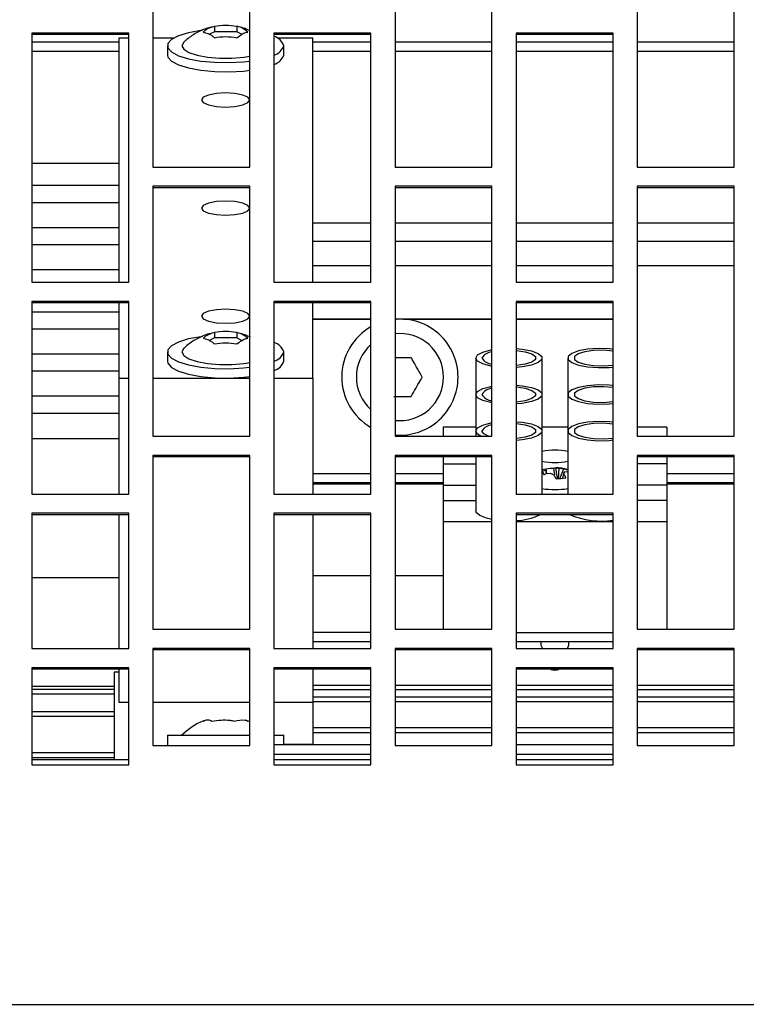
# Model space of a CAD drawing. Header units: millimetres. Extents: x -37728 to 44100, y 631619 to 691915.
# Tile 241 of 256: x 23573 to 23648, y 656957 to 657059. Entities that reach past the tile are written whole.
import ezdxf
from ezdxf import colors
from ezdxf.entities.mleader import LeaderData, LeaderLine
from ezdxf.math import Vec2, Vec3

# ---------------------------------------------------------------- set-up
doc = ezdxf.new("R2010")
doc.units = ezdxf.units.MM
for name, color, linetype in [('_XREF', 7, 'Continuous'), ('Sonniger opisy', 255, 'Continuous'), ('Średnice', 7, 'Continuous')]:
    doc.layers.add(name, color=color, linetype=linetype)
doc.layers.add('I-FURN-IDEN', color=252, linetype='Continuous', lineweight=5)
doc.styles.add('Arial Narrow_1', font='ARIALN.TTF', dxfattribs={"width": 0.8, "height": 10})
doc.styles.add('TABELKA', font='tahoma.ttf', dxfattribs={"width": 0.8})

# ---------------------------------------------------------------- blocks, each defined once
blk = doc.blocks.new('G200E poziom')
at = {"color": 7, "linetype": 'Continuous'}
for p, q in [((24033.737, 12703.151), (23833.537, 12703.151)), ((23892.137, 12700.676), (23891.137, 12700.676)), ((23891.137, 12700.676), (23891.137, 12699.676)), ((23892.137, 12700.621), (23891.137, 12700.621)), ((23892.137, 12699.676), (23892.137, 12700.676)), ((23894.637, 12700.676), (23893.637, 12700.676)), ((23893.637, 12700.676), (23893.637, 12699.676)), ((23894.637, 12700.621), (23893.637, 12700.621)), ((23894.637, 12699.676), (23894.637, 12700.676)), ((23897.137, 12700.676), (23896.137, 12700.676)), ((23896.137, 12700.676), (23896.137, 12699.676)), ((23897.137, 12700.621), (23896.137, 12700.621)), ((23896.287, 12699.721), (23896.287, 12700.621)), ((23897.137, 12699.676), (23897.137, 12700.676)), ((23891.137, 12700.571), (23892.137, 12700.571)), ((23893.637, 12700.571), (23894.637, 12700.571)), ((23896.287, 12700.553), (23897.137, 12700.553)), ((23889.887, 12700.476), (23889.887, 12699.476)), ((23890.887, 12700.476), (23889.887, 12700.476)), ((23890.887, 12699.476), (23890.887, 12700.476)), ((23891.137, 12700.471), (23892.137, 12700.471)), ((23892.387, 12700.476), (23892.387, 12699.476)), ((23893.387, 12700.476), (23892.387, 12700.476)), ((23893.387, 12699.476), (23893.387, 12700.476)), ((23893.637, 12700.471), (23894.637, 12700.471)), ((23894.237, 12700.465), (23894.237, 12700.471)), ((23894.237, 12700.03), (23894.237, 12700.465)), ((23894.537, 12700.471), (23894.537, 12700.371)), ((23894.887, 12700.476), (23894.887, 12699.476)), ((23895.887, 12700.476), (23894.887, 12700.476)), ((23895.737, 12700.371), (23895.737, 12700.471)), ((23895.887, 12699.476), (23895.887, 12700.476)), ((23894.637, 12700.371), (23894.537, 12700.371)), ((23894.908, 12700.371), (23894.887, 12700.371)), ((23895.737, 12700.371), (23894.908, 12700.371)), ((23889.887, 12700.295), (23890.887, 12700.295)), ((23891.137, 12700.295), (23892.137, 12700.295)), ((23892.387, 12700.295), (23893.387, 12700.295)), ((23893.637, 12700.295), (23894.237, 12700.295)), ((23894.908, 12700.224), (23894.932, 12700.217)), ((23896.287, 12700.129), (23897.137, 12700.129)), ((23894.237, 12699.69), (23894.237, 12700.03)), ((23894.637, 12700.03), (23894.237, 12700.03)), ((23895.887, 12700.03), (23894.887, 12700.03)), ((23896.237, 12700.03), (23896.137, 12700.03)), ((23896.237, 12699.69), (23896.237, 12700.03)), ((23889.887, 12699.977), (23890.887, 12699.977)), ((23891.137, 12699.977), (23892.137, 12699.977)), ((23892.387, 12699.977), (23893.387, 12699.977)), ((23893.637, 12699.977), (23894.237, 12699.977)), ((23889.887, 12699.857), (23890.887, 12699.857)), ((23891.137, 12699.857), (23892.137, 12699.857)), ((23892.387, 12699.857), (23893.387, 12699.857)), ((23893.637, 12699.857), (23894.237, 12699.857)), ((23896.287, 12699.899), (23897.137, 12699.899)), ((23896.287, 12699.868), (23897.137, 12699.868)), ((23896.237, 12699.721), (23896.287, 12699.721)), ((23891.137, 12699.69), (23892.137, 12699.69)), ((23891.137, 12699.676), (23892.137, 12699.676)), ((23893.637, 12699.69), (23894.637, 12699.69)), ((23893.637, 12699.676), (23894.637, 12699.676)), ((23896.137, 12699.69), (23897.137, 12699.69)), ((23896.137, 12699.676), (23897.137, 12699.676)), ((23889.887, 12699.49), (23890.887, 12699.49)), ((23889.887, 12699.476), (23890.887, 12699.476)), ((23892.137, 12699.476), (23891.137, 12699.476)), ((23891.137, 12699.476), (23891.137, 12698.078)), ((23892.137, 12699.401), (23891.137, 12699.401)), ((23891.592, 12699.436), (23891.592, 12699.401)), ((23891.607, 12699.476), (23891.593, 12699.441)), ((23891.881, 12699.441), (23891.867, 12699.476)), ((23891.882, 12699.436), (23891.881, 12699.441)), ((23891.882, 12699.401), (23891.882, 12699.436)), ((23892.137, 12698.078), (23892.137, 12699.476)), ((23892.387, 12699.49), (23893.387, 12699.49)), ((23892.387, 12699.476), (23893.387, 12699.476)), ((23894.637, 12699.476), (23893.637, 12699.476)), ((23893.637, 12699.476), (23893.637, 12698.078)), ((23894.237, 12699.401), (23893.637, 12699.401)), ((23894.237, 12698.093), (23894.237, 12699.476)), ((23894.637, 12698.078), (23894.637, 12699.476)), ((23894.887, 12699.49), (23895.887, 12699.49)), ((23894.887, 12699.476), (23895.887, 12699.476)), ((23897.137, 12699.476), (23896.137, 12699.476)), ((23896.137, 12699.476), (23896.137, 12698.078)), ((23896.237, 12698.093), (23896.237, 12699.476)), ((23897.137, 12698.078), (23897.137, 12699.476)), ((23891.137, 12699.314), (23892.137, 12699.314)), ((23894.237, 12699.305), (23893.637, 12699.305)), ((23889.887, 12699.276), (23889.887, 12697.481)), ((23890.887, 12699.276), (23889.887, 12699.276)), ((23890.581, 12698.166), (23890.581, 12699.276)), ((23890.887, 12697.481), (23890.887, 12699.276)), ((23892.387, 12699.276), (23892.387, 12697.481)), ((23893.387, 12699.276), (23892.387, 12699.276)), ((23892.892, 12698.166), (23892.892, 12699.276)), ((23893.387, 12697.481), (23893.387, 12699.276)), ((23894.887, 12699.276), (23894.887, 12697.481)), ((23895.887, 12699.276), (23894.887, 12699.276)), ((23895.887, 12697.481), (23895.887, 12699.276)), ((23892.892, 12698.725), (23893.387, 12698.725)), ((23893.637, 12698.725), (23894.237, 12698.725)), ((23897.137, 12698.74), (23896.237, 12698.74)), ((23890.581, 12697.945), (23890.581, 12698.166)), ((23890.581, 12698.166), (23890.887, 12698.166)), ((23891.137, 12698.166), (23892.137, 12698.166)), ((23891.137, 12698.093), (23892.137, 12698.093)), ((23891.137, 12698.078), (23892.137, 12698.078)), ((23892.387, 12698.166), (23892.892, 12698.166)), ((23892.892, 12697.945), (23892.892, 12698.166)), ((23893.637, 12698.093), (23894.637, 12698.093)), ((23893.637, 12698.078), (23894.637, 12698.078)), ((23896.137, 12698.093), (23897.137, 12698.093)), ((23896.137, 12698.078), (23897.137, 12698.078)), ((23892.555, 12697.495), (23892.555, 12698.055)), ((23890.581, 12697.945), (23890.887, 12697.945)), ((23890.581, 12697.788), (23890.581, 12697.945)), ((23892.137, 12697.879), (23891.137, 12697.879)), ((23891.137, 12697.879), (23891.137, 12695.89)), ((23891.605, 12697.229), (23891.605, 12697.879)), ((23891.869, 12697.879), (23891.869, 12697.229)), ((23892.137, 12695.89), (23892.137, 12697.879)), ((23892.892, 12697.945), (23892.555, 12697.945)), ((23892.892, 12697.788), (23892.892, 12697.945)), ((23894.637, 12697.879), (23893.637, 12697.879)), ((23893.637, 12697.879), (23893.637, 12695.89)), ((23894.237, 12696.681), (23894.237, 12697.879)), ((23894.637, 12695.89), (23894.637, 12697.879)), ((23897.137, 12697.879), (23896.137, 12697.879)), ((23896.137, 12697.879), (23896.137, 12695.89)), ((23896.237, 12696.681), (23896.237, 12697.879)), ((23897.137, 12695.89), (23897.137, 12697.879)), ((23890.581, 12697.567), (23890.581, 12697.788)), ((23890.581, 12697.788), (23890.887, 12697.788)), ((23892.892, 12697.788), (23892.555, 12697.788)), ((23892.892, 12697.567), (23892.892, 12697.788)), ((23889.887, 12697.671), (23890.581, 12697.671)), ((23891.654, 12697.715), (23891.643, 12697.653)), ((23891.643, 12697.653), (23891.646, 12697.673)), ((23891.687, 12697.719), (23891.644, 12697.62)), ((23891.654, 12697.715), (23891.646, 12697.673)), ((23891.702, 12697.72), (23891.693, 12697.613)), ((23891.711, 12697.72), (23891.728, 12697.608)), ((23891.737, 12697.681), (23891.748, 12697.614)), ((23891.746, 12697.684), (23891.78, 12697.668)), ((23891.78, 12697.668), (23891.83, 12697.672)), ((23891.82, 12697.671), (23891.828, 12697.619)), ((23891.823, 12697.672), (23891.831, 12697.628)), ((23891.83, 12697.672), (23891.854, 12697.684)), ((23891.848, 12697.681), (23891.867, 12697.643)), ((23892.892, 12697.671), (23893.387, 12697.671)), ((23893.637, 12697.671), (23894.237, 12697.671)), ((23890.581, 12697.567), (23890.887, 12697.567)), ((23890.581, 12697.495), (23890.581, 12697.567)), ((23891.607, 12697.649), (23891.643, 12697.653)), ((23891.644, 12697.62), (23891.607, 12697.63)), ((23891.693, 12697.613), (23891.644, 12697.62)), ((23891.728, 12697.608), (23891.693, 12697.613)), ((23891.831, 12697.628), (23891.828, 12697.619)), ((23891.867, 12697.643), (23891.831, 12697.628)), ((23891.837, 12697.622), (23891.869, 12697.63)), ((23892.892, 12697.567), (23892.555, 12697.567)), ((23892.892, 12697.495), (23892.892, 12697.567)), ((23889.887, 12697.495), (23890.887, 12697.495)), ((23889.887, 12697.481), (23890.887, 12697.481)), ((23892.387, 12697.495), (23893.387, 12697.495)), ((23892.387, 12697.481), (23893.387, 12697.481)), ((23894.887, 12697.495), (23895.887, 12697.495)), ((23894.887, 12697.481), (23895.887, 12697.481)), ((23889.887, 12697.282), (23889.887, 12694.7)), ((23890.887, 12697.282), (23889.887, 12697.282)), ((23890.581, 12697.19), (23890.581, 12697.282)), ((23890.887, 12694.7), (23890.887, 12697.282)), ((23892.387, 12697.282), (23892.387, 12694.7)), ((23893.387, 12697.282), (23892.387, 12697.282)), ((23892.555, 12697.229), (23892.555, 12697.282)), ((23892.892, 12697.19), (23892.892, 12697.282)), ((23893.387, 12694.7), (23893.387, 12697.282)), ((23894.887, 12697.282), (23894.887, 12694.7)), ((23895.887, 12697.282), (23894.887, 12697.282)), ((23895.887, 12694.7), (23895.887, 12697.282)), ((23897.137, 12697.304), (23896.237, 12697.304)), ((23890.581, 12697.19), (23890.887, 12697.19)), ((23891.605, 12696.851), (23891.605, 12697.229)), ((23891.605, 12697.19), (23891.869, 12697.19)), ((23891.869, 12697.229), (23891.869, 12696.851)), ((23892.555, 12696.851), (23892.555, 12697.229)), ((23892.555, 12697.19), (23892.892, 12697.19)), ((23897.137, 12697.043), (23896.237, 12697.043)), ((23891.605, 12696.474), (23891.605, 12696.851)), ((23891.869, 12696.851), (23891.869, 12696.474)), ((23892.555, 12696.474), (23892.555, 12696.851)), ((23896.237, 12696.869), (23897.137, 12696.869)), ((23894.637, 12696.681), (23894.237, 12696.681)), ((23894.237, 12696.681), (23894.237, 12695.905)), ((23895.887, 12696.681), (23894.887, 12696.681)), ((23896.237, 12696.681), (23896.137, 12696.681)), ((23896.237, 12695.905), (23896.237, 12696.681)), ((23897.137, 12696.608), (23896.237, 12696.608)), ((23894.537, 12696.507), (23894.537, 12696.411)), ((23895.737, 12696.411), (23895.737, 12696.507)), ((23896.237, 12696.434), (23897.137, 12696.434)), ((23894.965, 12696.295), (23895.021, 12696.267)), ((23895.021, 12696.267), (23895.252, 12696.267)), ((23895.021, 12696.212), (23895.021, 12696.267)), ((23895.252, 12696.267), (23895.308, 12696.295)), ((23895.252, 12696.212), (23895.252, 12696.267)), ((23897.137, 12696.173), (23896.237, 12696.173)), ((23892.137, 12696.073), (23891.137, 12696.073)), ((23892.137, 12696.072), (23891.137, 12696.072)), ((23893.294, 12696.073), (23892.387, 12696.073)), ((23893.301, 12696.072), (23892.387, 12696.072)), ((23893.387, 12696.072), (23893.373, 12696.072)), ((23893.387, 12696.073), (23893.38, 12696.073)), ((23894.237, 12696.073), (23893.637, 12696.073)), ((23894.237, 12696.072), (23893.637, 12696.072)), ((23896.237, 12695.999), (23897.137, 12695.999)), ((23891.137, 12695.905), (23892.137, 12695.905)), ((23891.137, 12695.89), (23892.137, 12695.89)), ((23893.637, 12695.905), (23894.637, 12695.905)), ((23893.637, 12695.89), (23894.637, 12695.89)), ((23896.137, 12695.905), (23897.137, 12695.905)), ((23896.137, 12695.89), (23897.137, 12695.89)), ((23892.137, 12695.692), (23891.137, 12695.692)), ((23891.137, 12695.692), (23891.137, 12693.118)), ((23892.137, 12693.118), (23892.137, 12695.692)), ((23894.637, 12695.692), (23893.637, 12695.692)), ((23893.637, 12695.692), (23893.637, 12693.118)), ((23894.237, 12695.692), (23894.237, 12693.17)), ((23894.637, 12693.118), (23894.637, 12695.692)), ((23897.137, 12695.692), (23896.137, 12695.692)), ((23896.137, 12695.692), (23896.137, 12693.118)), ((23896.237, 12693.17), (23896.237, 12695.692)), ((23897.137, 12693.118), (23897.137, 12695.692)), ((23896.237, 12695.563), (23897.137, 12695.563)), ((23889.887, 12695.271), (23890.887, 12695.271)), ((23891.137, 12695.271), (23892.137, 12695.271)), ((23892.387, 12695.271), (23893.387, 12695.271)), ((23893.637, 12695.271), (23894.237, 12695.271)), ((23897.137, 12695.302), (23896.237, 12695.302)), ((23896.237, 12695.128), (23897.137, 12695.128)), ((23897.137, 12694.867), (23896.237, 12694.867)), ((23889.887, 12694.715), (23890.887, 12694.715)), ((23892.387, 12694.715), (23893.387, 12694.715)), ((23894.887, 12694.715), (23895.887, 12694.715)), ((23889.887, 12694.7), (23890.887, 12694.7)), ((23892.387, 12694.7), (23893.387, 12694.7)), ((23894.887, 12694.7), (23895.887, 12694.7)), ((23896.237, 12694.693), (23897.137, 12694.693)), ((23889.887, 12694.502), (23889.887, 12691.147)), ((23890.887, 12694.502), (23889.887, 12694.502)), ((23890.887, 12691.147), (23890.887, 12694.502)), ((23892.387, 12694.502), (23892.387, 12691.147)), ((23893.387, 12694.502), (23892.387, 12694.502)), ((23893.387, 12691.147), (23893.387, 12694.502)), ((23894.887, 12694.502), (23894.887, 12691.147)), ((23895.887, 12694.502), (23894.887, 12694.502)), ((23895.887, 12691.147), (23895.887, 12694.502)), ((23897.137, 12694.461), (23896.237, 12694.461)), ((23894.537, 12693.344), (23894.537, 12693.248)), ((23895.737, 12693.248), (23895.737, 12693.344)), ((23891.137, 12693.132), (23892.137, 12693.132)), ((23891.137, 12693.118), (23892.137, 12693.118)), ((23893.637, 12693.132), (23894.637, 12693.132)), ((23893.637, 12693.118), (23894.637, 12693.118)), ((23894.237, 12693.17), (23894.601, 12693.17)), ((23894.965, 12693.132), (23895.021, 12693.104)), ((23895.021, 12693.104), (23895.252, 12693.104)), ((23895.021, 12693.049), (23895.021, 12693.104)), ((23895.252, 12693.104), (23895.308, 12693.132)), ((23895.252, 12693.049), (23895.252, 12693.104)), ((23895.673, 12693.17), (23895.887, 12693.17)), ((23896.137, 12693.17), (23896.237, 12693.17)), ((23896.137, 12693.132), (23897.137, 12693.132)), ((23896.137, 12693.118), (23897.137, 12693.118))]:
    blk.add_line(p, q, dxfattribs=at)
at = {"color": 8, "linetype": 'Continuous'}
for p, q in [((23896.287, 12700.603), (23897.137, 12700.603)), ((23894.237, 12700.465), (23894.537, 12700.465)), ((23889.887, 12700.345), (23890.887, 12700.345)), ((23891.137, 12700.345), (23892.137, 12700.345)), ((23892.387, 12700.345), (23893.387, 12700.345)), ((23893.637, 12700.345), (23894.237, 12700.345)), ((23896.287, 12700.178), (23897.137, 12700.178)), ((23889.887, 12700.025), (23890.887, 12700.025)), ((23891.137, 12700.025), (23892.137, 12700.025)), ((23892.387, 12700.025), (23893.387, 12700.025)), ((23893.637, 12700.025), (23894.237, 12700.025)), ((23889.887, 12699.903), (23890.887, 12699.903)), ((23891.137, 12699.903), (23892.137, 12699.903)), ((23892.387, 12699.903), (23893.387, 12699.903)), ((23893.637, 12699.903), (23894.237, 12699.903)), ((23896.287, 12699.946), (23897.137, 12699.946)), ((23889.887, 12697.779), (23890.581, 12697.779)), ((23892.892, 12697.779), (23893.387, 12697.779)), ((23893.637, 12697.779), (23894.237, 12697.779)), ((23889.887, 12697.764), (23890.581, 12697.764)), ((23892.892, 12697.764), (23893.387, 12697.764)), ((23893.637, 12697.764), (23894.237, 12697.764)), ((23891.137, 12696.073), (23892.137, 12696.073)), ((23892.387, 12696.073), (23893.285, 12696.073)), ((23893.637, 12696.073), (23894.237, 12696.073)), ((23889.887, 12695.521), (23890.887, 12695.521)), ((23891.137, 12695.521), (23892.137, 12695.521)), ((23892.387, 12695.521), (23893.387, 12695.521)), ((23893.637, 12695.521), (23894.237, 12695.521)), ((23889.887, 12695.08), (23890.887, 12695.08)), ((23891.137, 12695.08), (23892.137, 12695.08)), ((23892.387, 12695.08), (23893.387, 12695.08)), ((23893.637, 12695.08), (23894.237, 12695.08)), ((23889.887, 12693.306), (23890.887, 12693.306)), ((23891.137, 12693.306), (23892.137, 12693.306)), ((23892.387, 12693.306), (23893.387, 12693.306)), ((23893.637, 12693.306), (23894.237, 12693.306)), ((23896.237, 12693.306), (23897.137, 12693.306)), ((23889.887, 12693.212), (23890.887, 12693.212)), ((23891.137, 12693.212), (23892.137, 12693.212)), ((23892.387, 12693.212), (23893.387, 12693.212)), ((23893.637, 12693.212), (23894.237, 12693.212)), ((23896.237, 12693.212), (23897.137, 12693.212))]:
    blk.add_line(p, q, dxfattribs=at)
at = {"color": 7, "linetype": 'Continuous'}
for points in [[(23894.887, 12700.232), (23894.888, 12700.232), (23894.92, 12700.218)], [(23891.593, 12699.441), (23891.592, 12699.438), (23891.592, 12699.436)], [(23892.387, 12698.141), (23892.444, 12698.128), (23892.513, 12698.102), (23892.55, 12698.071), (23892.555, 12698.055)], [(23891.137, 12697.136), (23891.178, 12697.132), (23891.29, 12697.129), (23891.4, 12697.138), (23891.494, 12697.155), (23891.563, 12697.181), (23891.6, 12697.212), (23891.6, 12697.245), (23891.563, 12697.276), (23891.494, 12697.302), (23891.4, 12697.32), (23891.29, 12697.328), (23891.178, 12697.325), (23891.137, 12697.321)], [(23891.137, 12697.156), (23891.137, 12697.156), (23891.236, 12697.148), (23891.338, 12697.151), (23891.43, 12697.164), (23891.499, 12697.186), (23891.536, 12697.214), (23891.536, 12697.244), (23891.499, 12697.271), (23891.43, 12697.293), (23891.338, 12697.307), (23891.236, 12697.309), (23891.137, 12697.301), (23891.137, 12697.301)], [(23892.137, 12697.132), (23892.074, 12697.138), (23891.98, 12697.155), (23891.91, 12697.181), (23891.874, 12697.212), (23891.874, 12697.245), (23891.91, 12697.276), (23891.98, 12697.302), (23892.074, 12697.32), (23892.137, 12697.326)], [(23892.137, 12697.151), (23892.135, 12697.151), (23892.043, 12697.164), (23891.974, 12697.186), (23891.937, 12697.214), (23891.937, 12697.244), (23891.974, 12697.271), (23892.043, 12697.293), (23892.135, 12697.307), (23892.137, 12697.307)], [(23892.423, 12697.282), (23892.472, 12697.258), (23892.491, 12697.229)], [(23892.502, 12697.282), (23892.536, 12697.261), (23892.555, 12697.229)], [(23892.555, 12697.229), (23892.536, 12697.196), (23892.482, 12697.168), (23892.399, 12697.145), (23892.387, 12697.143)], [(23891.137, 12696.759), (23891.178, 12696.755), (23891.29, 12696.752), (23891.4, 12696.76), (23891.494, 12696.778), (23891.563, 12696.804), (23891.6, 12696.835), (23891.6, 12696.868), (23891.563, 12696.899), (23891.494, 12696.925), (23891.4, 12696.943), (23891.29, 12696.951), (23891.178, 12696.948), (23891.137, 12696.944)], [(23891.137, 12696.779), (23891.137, 12696.779), (23891.236, 12696.771), (23891.338, 12696.773), (23891.43, 12696.787), (23891.499, 12696.809), (23891.536, 12696.836), (23891.536, 12696.866), (23891.499, 12696.894), (23891.43, 12696.916), (23891.338, 12696.929), (23891.236, 12696.932), (23891.137, 12696.924), (23891.137, 12696.924)], [(23892.137, 12696.754), (23892.074, 12696.76), (23891.98, 12696.778), (23891.91, 12696.804), (23891.874, 12696.835), (23891.874, 12696.868), (23891.91, 12696.899), (23891.98, 12696.925), (23892.074, 12696.943), (23892.137, 12696.948)], [(23892.137, 12696.773), (23892.135, 12696.773), (23892.043, 12696.787), (23891.974, 12696.809), (23891.937, 12696.836), (23891.937, 12696.866), (23891.974, 12696.894), (23892.043, 12696.916), (23892.135, 12696.929), (23892.137, 12696.929)], [(23892.387, 12696.937), (23892.399, 12696.935), (23892.482, 12696.913), (23892.536, 12696.884), (23892.555, 12696.851)], [(23892.555, 12696.851), (23892.536, 12696.819), (23892.482, 12696.79), (23892.399, 12696.768), (23892.387, 12696.766)], [(23895.737, 12696.507), (23895.732, 12696.529), (23895.695, 12696.571), (23895.622, 12696.609), (23895.519, 12696.641), (23895.392, 12696.664), (23895.249, 12696.678), (23895.099, 12696.681), (23894.951, 12696.673), (23894.887, 12696.665)], [(23891.137, 12696.382), (23891.178, 12696.378), (23891.29, 12696.375), (23891.4, 12696.383), (23891.494, 12696.401), (23891.563, 12696.427), (23891.6, 12696.458), (23891.6, 12696.491), (23891.563, 12696.522), (23891.494, 12696.547), (23891.4, 12696.565), (23891.29, 12696.573), (23891.178, 12696.571), (23891.137, 12696.567)], [(23891.137, 12696.402), (23891.137, 12696.402), (23891.236, 12696.393), (23891.338, 12696.396), (23891.43, 12696.409), (23891.499, 12696.431), (23891.536, 12696.459), (23891.536, 12696.489), (23891.499, 12696.517), (23891.43, 12696.539), (23891.338, 12696.552), (23891.236, 12696.555), (23891.137, 12696.547), (23891.137, 12696.547)], [(23892.137, 12696.377), (23892.074, 12696.383), (23891.98, 12696.401), (23891.91, 12696.427), (23891.874, 12696.458), (23891.874, 12696.491), (23891.91, 12696.522), (23891.98, 12696.547), (23892.074, 12696.565), (23892.137, 12696.571)], [(23892.137, 12696.396), (23892.135, 12696.396), (23892.043, 12696.409), (23891.974, 12696.431), (23891.937, 12696.459), (23891.937, 12696.489), (23891.974, 12696.517), (23892.043, 12696.539), (23892.135, 12696.552), (23892.137, 12696.552)], [(23892.387, 12696.56), (23892.399, 12696.557), (23892.482, 12696.535), (23892.536, 12696.506), (23892.555, 12696.474)], [(23895.376, 12696.252), (23895.392, 12696.254), (23895.519, 12696.277), (23895.622, 12696.309), (23895.695, 12696.347), (23895.732, 12696.389), (23895.732, 12696.433), (23895.695, 12696.475), (23895.622, 12696.514), (23895.519, 12696.545), (23895.392, 12696.569), (23895.249, 12696.582), (23895.099, 12696.585), (23894.951, 12696.577), (23894.887, 12696.57)], [(23892.555, 12696.474), (23892.536, 12696.442), (23892.482, 12696.413), (23892.399, 12696.391), (23892.387, 12696.389)], [(23895.566, 12696.372), (23895.569, 12696.374), (23895.587, 12696.411), (23895.569, 12696.448), (23895.515, 12696.482), (23895.431, 12696.51), (23895.324, 12696.53), (23895.201, 12696.54), (23895.073, 12696.54), (23894.95, 12696.53), (23894.887, 12696.52)], [(23895.387, 12696.043), (23895.368, 12696.07), (23895.314, 12696.094), (23895.232, 12696.11), (23895.137, 12696.115), (23895.041, 12696.11), (23894.96, 12696.094), (23894.906, 12696.07), (23894.887, 12696.043), (23894.906, 12696.015), (23894.96, 12695.991), (23895.041, 12695.976), (23895.137, 12695.97), (23895.232, 12695.976), (23895.314, 12695.991), (23895.368, 12696.015), (23895.387, 12696.043)], [(23895.387, 12694.925), (23895.368, 12694.953), (23895.314, 12694.977), (23895.232, 12694.992), (23895.137, 12694.998), (23895.041, 12694.992), (23894.96, 12694.977), (23894.906, 12694.953), (23894.887, 12694.925), (23894.906, 12694.898), (23894.96, 12694.874), (23895.041, 12694.858), (23895.137, 12694.853), (23895.232, 12694.858), (23895.314, 12694.874), (23895.368, 12694.898), (23895.387, 12694.925)], [(23895.387, 12693.808), (23895.368, 12693.836), (23895.314, 12693.86), (23895.232, 12693.875), (23895.137, 12693.881), (23895.041, 12693.875), (23894.96, 12693.86), (23894.906, 12693.836), (23894.887, 12693.808), (23894.906, 12693.781), (23894.96, 12693.757), (23895.041, 12693.741), (23895.137, 12693.736), (23895.232, 12693.741), (23895.314, 12693.757), (23895.368, 12693.781), (23895.387, 12693.808)], [(23895.737, 12693.344), (23895.732, 12693.366), (23895.695, 12693.408), (23895.622, 12693.446), (23895.519, 12693.478), (23895.392, 12693.502), (23895.249, 12693.515), (23895.099, 12693.518), (23894.951, 12693.51), (23894.887, 12693.502)], [(23895.376, 12693.089), (23895.392, 12693.091), (23895.519, 12693.114), (23895.622, 12693.146), (23895.695, 12693.184), (23895.732, 12693.226), (23895.732, 12693.27), (23895.695, 12693.312), (23895.622, 12693.351), (23895.519, 12693.382), (23895.392, 12693.406), (23895.249, 12693.419), (23895.099, 12693.422), (23894.951, 12693.414), (23894.887, 12693.407)], [(23895.566, 12693.209), (23895.569, 12693.212), (23895.587, 12693.248), (23895.569, 12693.285), (23895.515, 12693.319), (23895.431, 12693.347), (23895.324, 12693.367), (23895.201, 12693.378), (23895.073, 12693.378), (23894.95, 12693.367), (23894.887, 12693.357)]]:
    blk.add_lwpolyline(points, dxfattribs=at)
for centre, radius, start, end in [((23895.104, 12700.851), 0.681, 292.5136, 315.1626), ((23891.737, 12699.598), 0.101, 66.1627, 113.8373), ((23891.265, 12697.369), 0.789, 66.5407, 99.3249), ((23892.15, 12697.574), 0.579, 91.3109, 116.1896), ((23891.737, 12696.942), 0.891, 81.4719, 98.5281), ((23891.731, 12697.197), 0.524, 90.5604, 101.5862), ((23891.74, 12698.176), 0.562, 270.7879, 278.9522), ((23891.737, 12696.883), 0.67, 78.6354, 101.3646), ((23891.737, 12698.095), 0.67, 258.6351, 281.3649), ((23893.337, 12696.671), 0.6, 85.2198, 180), ((23892.377, 12697.299), 0.134, 274.1961, 328.1907), ((23893.337, 12696.671), 0.6, 300, 60), ((23893.337, 12696.671), 0.45, 83.6206, 180), ((23893.337, 12696.671), 0.45, 311.8103, 48.1897), ((23892.377, 12696.781), 0.134, 31.8093, 85.8039), ((23892.377, 12696.922), 0.134, 274.1963, 328.1905), ((23893.337, 12696.671), 0.6, 180, 274.9394), ((23893.337, 12696.671), 0.45, 180, 276.3794), ((23894.68, 12696.458), 0.152, 106.6877, 161.1169), ((23892.377, 12696.403), 0.134, 31.8091, 85.8044), ((23892.377, 12696.545), 0.134, 274.1961, 328.1907), ((23894.68, 12696.362), 0.152, 106.6877, 161.1169), ((23894.68, 12696.46), 0.152, 198.8831, 253.3123), ((23894.68, 12693.295), 0.152, 106.6883, 161.1162), ((23894.68, 12693.199), 0.152, 106.687, 161.1175), ((23894.68, 12693.297), 0.152, 198.8838, 253.3117)]:
    blk.add_arc(centre, radius, start, end, dxfattribs=at)
for points, knots in [([(23895.049, 12700.224), (23895.01, 12700.216), (23894.963, 12700.206), (23894.917, 12700.221), (23894.908, 12700.224)], [0, 0, 0, 0, 0.813209, 1, 1, 1, 1]), ([(23895.278, 12700.224), (23895.215, 12700.216), (23895.138, 12700.206), (23895.063, 12700.221), (23895.049, 12700.224)], [0, 0, 0, 0, 0.813208, 1, 1, 1, 1]), ([(23895.366, 12700.224), (23895.351, 12700.218), (23895.322, 12700.205), (23895.292, 12700.218), (23895.278, 12700.224)], [0, 0, 0, 0, 0.500003, 1, 1, 1, 1]), ([(23891.646, 12697.673), (23891.639, 12697.683), (23891.633, 12697.695), (23891.626, 12697.709), (23891.626, 12697.71)], [0, 0, 0, 0, 0.924669, 1, 1, 1, 1]), ([(23891.726, 12697.721), (23891.726, 12697.72), (23891.733, 12697.706), (23891.74, 12697.694), (23891.746, 12697.684)], [0, 0, 0, 0, 0.075313, 1, 1, 1, 1]), ([(23891.598, 12697.633), (23891.608, 12697.628), (23891.62, 12697.623), (23891.633, 12697.621), (23891.636, 12697.62)], [0, 0, 0, 0, 0.802867, 1, 1, 1, 1]), ([(23891.636, 12697.62), (23891.656, 12697.616), (23891.687, 12697.608), (23891.718, 12697.61), (23891.729, 12697.61)], [0, 0, 0, 0, 0.669862, 1, 1, 1, 1]), ([(23891.748, 12697.614), (23891.747, 12697.613), (23891.741, 12697.609), (23891.734, 12697.609), (23891.728, 12697.608)], [0, 0, 0, 0, 0.075331, 1, 1, 1, 1]), ([(23893.221, 12696.871), (23893.19, 12696.817), (23893.151, 12696.749), (23893.113, 12696.684), (23893.106, 12696.671)], [0, 0, 0, 0, 0.813212, 1, 1, 1, 1]), ([(23893.4, 12696.871), (23893.379, 12696.871), (23893.32, 12696.871), (23893.26, 12696.871), (23893.221, 12696.871)], [0, 0, 0, 0, 0.3552386, 1, 1, 1, 1]), ([(23893.106, 12696.671), (23893.137, 12696.617), (23893.176, 12696.549), (23893.214, 12696.484), (23893.221, 12696.471)], [0, 0, 0, 0, 0.813212, 1, 1, 1, 1]), ([(23893.221, 12696.471), (23893.26, 12696.471), (23893.314, 12696.471), (23893.369, 12696.471), (23893.385, 12696.471)], [0, 0, 0, 0, 0.704083, 1, 1, 1, 1]), ([(23895.273, 12696.218), (23895.289, 12696.221), (23895.347, 12696.233), (23895.436, 12696.276), (23895.517, 12696.326), (23895.554, 12696.363), (23895.563, 12696.372)], [0, 0, 0, 0, 0.153025, 0.527688, 0.884181, 1, 1, 1, 1]), ([(23894.879, 12696.26), (23894.897, 12696.251), (23894.937, 12696.232), (23894.98, 12696.222), (23895.002, 12696.216)], [0, 0, 0, 0, 0.474756, 1, 1, 1, 1]), ([(23895.021, 12696.328), (23894.99, 12696.305), (23894.951, 12696.276), (23894.913, 12696.271), (23894.906, 12696.27)], [0, 0, 0, 0, 0.813209, 1, 1, 1, 1]), ([(23894.906, 12696.27), (23894.937, 12696.247), (23894.976, 12696.218), (23895.014, 12696.213), (23895.021, 12696.212)], [0, 0, 0, 0, 0.813214, 1, 1, 1, 1]), ([(23895.252, 12696.328), (23895.214, 12696.322), (23895.137, 12696.311), (23895.06, 12696.322), (23895.021, 12696.328)], [0, 0, 0, 0, 0.499994, 1, 1, 1, 1]), ([(23895.368, 12696.27), (23895.336, 12696.278), (23895.297, 12696.289), (23895.259, 12696.322), (23895.252, 12696.328)], [0, 0, 0, 0, 0.81321, 1, 1, 1, 1]), ([(23895.252, 12696.212), (23895.284, 12696.22), (23895.323, 12696.231), (23895.361, 12696.264), (23895.368, 12696.27)], [0, 0, 0, 0, 0.81321, 1, 1, 1, 1]), ([(23895.021, 12696.212), (23895.06, 12696.206), (23895.137, 12696.195), (23895.214, 12696.206), (23895.252, 12696.212)], [0, 0, 0, 0, 0.500006, 1, 1, 1, 1]), ([(23895.273, 12693.055), (23895.289, 12693.058), (23895.347, 12693.07), (23895.436, 12693.113), (23895.517, 12693.163), (23895.554, 12693.2), (23895.563, 12693.209)], [0, 0, 0, 0, 0.153026, 0.527688, 0.884183, 1, 1, 1, 1]), ([(23894.89, 12693.091), (23894.905, 12693.084), (23894.941, 12693.067), (23894.98, 12693.058), (23895.002, 12693.053)], [0, 0, 0, 0, 0.418065, 1, 1, 1, 1]), ([(23895.021, 12693.165), (23894.99, 12693.142), (23894.951, 12693.113), (23894.913, 12693.108), (23894.906, 12693.107)], [0, 0, 0, 0, 0.813209, 1, 1, 1, 1]), ([(23894.906, 12693.107), (23894.937, 12693.084), (23894.976, 12693.055), (23895.014, 12693.05), (23895.021, 12693.049)], [0, 0, 0, 0, 0.81321, 1, 1, 1, 1]), ([(23895.252, 12693.165), (23895.214, 12693.159), (23895.137, 12693.148), (23895.06, 12693.159), (23895.021, 12693.165)], [0, 0, 0, 0, 0.499994, 1, 1, 1, 1]), ([(23895.368, 12693.107), (23895.336, 12693.115), (23895.297, 12693.126), (23895.259, 12693.159), (23895.252, 12693.165)], [0, 0, 0, 0, 0.8132104, 1, 1, 1, 1]), ([(23895.252, 12693.049), (23895.284, 12693.057), (23895.323, 12693.068), (23895.361, 12693.101), (23895.368, 12693.107)], [0, 0, 0, 0, 0.81321, 1, 1, 1, 1]), ([(23895.021, 12693.049), (23895.06, 12693.043), (23895.137, 12693.032), (23895.214, 12693.043), (23895.252, 12693.049)], [0, 0, 0, 0, 0.500006, 1, 1, 1, 1])]:
    blk.add_open_spline(points, degree=3, knots=knots, dxfattribs=at)
blk = doc.blocks.new('A$Cb58f729f')
at = {"layer": 'Sonniger opisy', "color": 0, "transparency": 33554687}
blk.add_blockref('G200E poziom', (-24049.891, -12688.774), dxfattribs=at)
blk = doc.blocks.new('A$C4e31ac75')
at = {"layer": 'I-FURN-IDEN', "insert": (-577.335, 188.988), "char_height": 10, "width": 32.0675, "attachment_point": 1, "style": 'Arial Narrow_1'}
blk.add_mtext('ętrzna', dxfattribs=at)

msp = doc.modelspace()

# ---------------------------------------------------------------- block references
at = {"layer": '_XREF', "xscale": 10, "yscale": 10, "zscale": 10}
msp.add_blockref('A$C4e31ac75', (29209.47, 655281.12), dxfattribs=at)

# ---------------------------------------------------------------- next in the draw order: block references
at = {"xscale": 10, "yscale": 10, "zscale": 10, "rotation": 180}
msp.add_blockref('A$Cb58f729f', (22046.71, 657100.76), dxfattribs=at)

# ---------------------------------------------------------------- next in the draw order: leaders
at = {"layer": 'Średnice', "color": 0}
ml = msp.add_multileader_mtext('Standard', dxfattribs=at)
ml.set_content('KURTYNA \\PZasilanie: 230V/50Hz\\PMoc: 0,3kW\\PWaga: 25 kg', style='TABELKA')
ml.set_leader_properties(color=256)
ml.build(insert=Vec2(0, 0))
ml.multileader.update_dxf_attribs({"has_dogleg": 0, "text_left_attachment_type": 6, "text_right_attachment_type": 6, "dogleg_length": 9.92, "arrow_head_size": 82.68})
ctx = ml.context
ctx.base_point, ctx.char_height, ctx.arrow_head_size, ctx.landing_gap_size, ctx.plane_origin = Vec3(23678.6, 658496.52), 99.2126, 82.68, 33.07, Vec3(25690.43, 647925.9)
ctx.left_attachment, ctx.right_attachment = 6, 6
notes = []
notes.append((ctx, [(0, (1, 1, 0), (23668.68, 658496.52), (1, 0), 9.92, [(0, [(23014.06, 657014.05)], 0, [])])]))
ctx.mtext.insert, ctx.mtext.rotation, ctx.mtext.width, ctx.mtext.defined_height, ctx.mtext.flow_direction = Vec3(23711.67, 658623.92), 6.283185, 19315.0898, 367.95, 5
for ctx, leaders in notes:
    for number, flags, end, landing, length, lines in leaders:
        leader = LeaderData()
        leader.index, (leader.has_last_leader_line, leader.has_dogleg_vector, leader.attachment_direction) = number, flags
        leader.last_leader_point, leader.dogleg_vector, leader.dogleg_length = Vec3(end), Vec3(landing), length
        for number, points, colour, breaks in lines:
            line = LeaderLine()
            line.index, line.vertices, line.color, line.breaks = number, Vec3.list(points), colors.encode_raw_color(colour), breaks
            leader.lines.append(line)
        ctx.leaders.append(leader)

doc.saveas('drawing.dxf')
